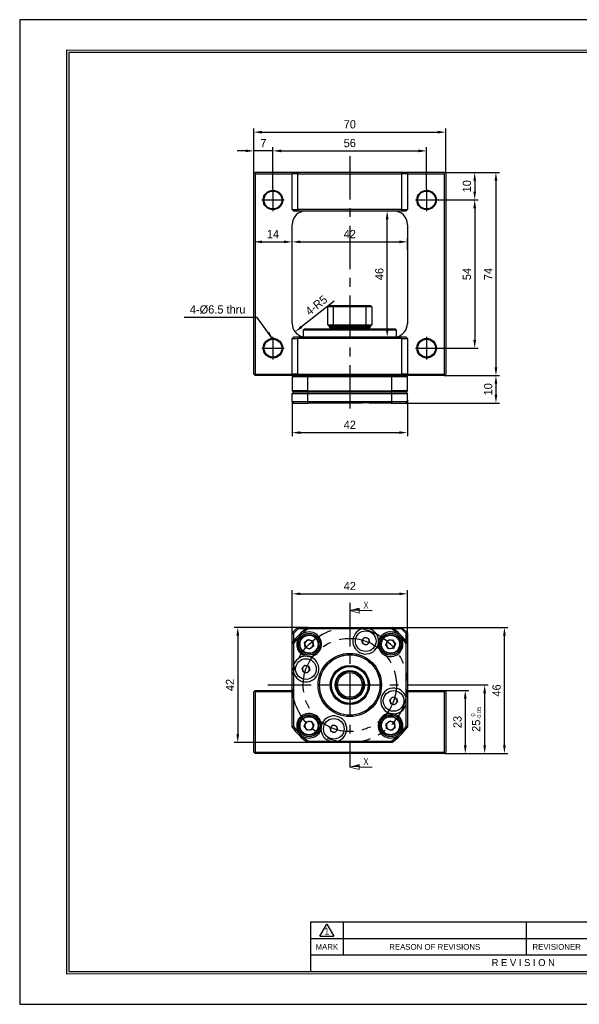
# Model space of a CAD drawing. Header units: millimetres. Extents: x 0 to 508, y 0 to 359.
# Tile 1 of 4: x 0 to 204, y 0 to 359. Entities that reach past the tile are written whole.
import ezdxf
from ezdxf.enums import TextEntityAlignment as Align

# ---------------------------------------------------------------- set-up
doc = ezdxf.new("R2010")
doc.units = ezdxf.units.MM
doc.linetypes.add('CENTER', pattern=[50.8, 31.75, -6.35, 6.35, -6.35])
doc.layers.get('0').update_dxf_attribs({"linetype": 'CONTINUOUS'})
doc.layers.get('DEFPOINTS').update_dxf_attribs({"linetype": 'CONTINUOUS'})
for name, color, linetype in [('center', 1, 'CENTER'), ('L1', 7, 'CONTINUOUS'), ('OUTLINE', 7, 'CONTINUOUS')]:
    doc.layers.add(name, color=color, linetype=linetype)
doc.dimstyles.get("Standard").update_dxf_attribs({"dimtxt": 3, "dimasz": 3, "dimexe": 1.3, "dimexo": 0, "dimgap": 1.3, "dimtad": 1, "dimdec": 3, "dimzin": 11, "dimdsep": 46, "dimtxsty": 'Standard', "dimcen": 0, "dimclrd": 5, "dimclre": 5, "dimclrt": 3, "dimadec": 0, "dimazin": 0, "dimtfac": 0.6, "dimtdec": 3, "dimtmove": 0, "dimatfit": 3, "dimfxl": 1.25, "dimtolj": 1, "dimtzin": 11, "dimarcsym": 0})

# ---------------------------------------------------------------- blocks, each defined once
blk = doc.blocks.new('표제란')
at = {"layer": 'L1', "color": 0}
for p, q in [((297, 210), (0, 210)), ((0, 210), (0, 0)), ((0, 0), (297, 0))]:
    blk.add_line(p, q, dxfattribs=at)
at = {"layer": 'L1'}
for p, q in [((160, 17.5), (62, 17.5)), ((62, 17.5), (62, 7)), ((64, 14.51), (65.5, 17.1)), ((65.5, 17.1), (67, 14.51)), ((69, 17.5), (69, 10.5)), ((108, 17.5), (108, 10.5)), ((147, 14), (62, 14)), ((64, 14.51), (67, 14.51)), ((147, 10.5), (62, 10.5))]:
    blk.add_line(p, q, dxfattribs=at)
at = {"layer": 'L1', "const_width": 0.25}
blk.add_lwpolyline([(290.5, 6.5), (290.5, 203.5), (10, 203.5), (10, 6.5)], close=True, dxfattribs=at)
at = {"layer": 'L1'}
blk.add_lwpolyline([(290, 7), (290, 203), (10.5, 203), (10.5, 7)], close=True, dxfattribs=at)
for s, height, p in [('1', 1.5, (65.5, 15.61)), ('MARK', 1.25, (65.5, 12.25)), ('REASON OF REVISIONS', 1.25, (88.5, 12.25)), ('REVISIONER', 1.25, (114.5, 12.25)), ('R E V I S I O N', 1.5, (107.38, 8.9))]:
    blk.add_text(s, height=height, dxfattribs=at).set_placement(p, align=Align.MIDDLE_CENTER)
for tag, p in [('필렛', (179.25, 10.9)), ('모따기', (179.25, 8.3))]:
    blk.add_attdef(tag, text='', height=1.15, dxfattribs=at).set_placement(p, align=Align.MIDDLE_LEFT)
at = {"layer": 'OUTLINE', "ltscale": 0.5}
for tag, p, height in [('TITLE', (237.17, 24.41), 2.5), ('도번', (251.18, 15.64), 2.5), ('SCALE', (253.78, 9.55), 1.2), ('DATE', (277.02, 9.51), 1.2)]:
    blk.add_attdef(tag, p, '', height=height, dxfattribs=at)
blk = doc.blocks.new('*D79')
at = {"layer": 'DEFPOINTS', "color": 0, "ltscale": 0.5}
for p in [(85.29, 311.06), (85.29, 302.66), (92.29, 297.24)]:
    blk.add_point(p, dxfattribs=at)
at = {"layer": 'OUTLINE', "color": 5, "lineweight": -2, "ltscale": 0.5}
for p, q in [((85.29, 302.66), (85.29, 312.36)), ((92.29, 297.24), (92.29, 312.36)), ((82.29, 311.06), (79.29, 311.06)), ((92.29, 311.06), (85.29, 311.06)), ((95.29, 311.06), (98.29, 311.06))]:
    blk.add_line(p, q, dxfattribs=at)
at = {"layer": 'OUTLINE', "color": 5, "ltscale": 0.5}
for points in [[(82.29, 311.56), (82.29, 310.56), (85.29, 311.06)], [(95.29, 311.56), (95.29, 310.56), (92.29, 311.06)]]:
    blk.add_solid(points, dxfattribs=at)
at = {"layer": 'OUTLINE', "color": 3, "ltscale": 0.5, "insert": (88.79, 313.9), "char_height": 3, "attachment_point": 5}
blk.add_mtext('\\A1;7', dxfattribs=at)
blk = doc.blocks.new('*D80')
at = {"layer": 'DEFPOINTS', "color": 0, "ltscale": 0.5}
for p in [(148.29, 311.06), (92.29, 297.24), (148.29, 297.24)]:
    blk.add_point(p, dxfattribs=at)
at = {"layer": 'OUTLINE', "color": 5, "lineweight": -2, "ltscale": 0.5}
for p, q in [((92.29, 297.24), (92.29, 312.36)), ((148.29, 297.24), (148.29, 312.36)), ((95.29, 311.06), (145.29, 311.06))]:
    blk.add_line(p, q, dxfattribs=at)
at = {"layer": 'OUTLINE', "color": 5, "ltscale": 0.5}
for points in [[(95.29, 311.56), (95.29, 310.56), (92.29, 311.06)], [(145.29, 311.56), (145.29, 310.56), (148.29, 311.06)]]:
    blk.add_solid(points, dxfattribs=at)
at = {"layer": 'OUTLINE', "color": 3, "ltscale": 0.5, "insert": (120.29, 313.9), "char_height": 3, "attachment_point": 5}
blk.add_mtext('\\A1;56', dxfattribs=at)
blk = doc.blocks.new('*D81')
at = {"layer": 'DEFPOINTS', "color": 0, "ltscale": 0.5}
for p in [(155.29, 317.88), (85.29, 302.66), (155.29, 302.66)]:
    blk.add_point(p, dxfattribs=at)
at = {"layer": 'OUTLINE', "color": 5, "lineweight": -2, "ltscale": 0.5}
for p, q in [((85.29, 302.66), (85.29, 319.18)), ((88.29, 317.88), (152.29, 317.88)), ((155.29, 302.66), (155.29, 319.18))]:
    blk.add_line(p, q, dxfattribs=at)
at = {"layer": 'OUTLINE', "color": 5, "ltscale": 0.5}
for points in [[(88.29, 318.38), (88.29, 317.38), (85.29, 317.88)], [(152.29, 318.38), (152.29, 317.38), (155.29, 317.88)]]:
    blk.add_solid(points, dxfattribs=at)
at = {"layer": 'OUTLINE', "color": 3, "ltscale": 0.5, "insert": (120.29, 320.72), "char_height": 3, "attachment_point": 5}
blk.add_mtext('\\A1;70', dxfattribs=at)
blk = doc.blocks.new('*D82')
at = {"layer": 'DEFPOINTS', "color": 0, "ltscale": 0.5}
for p in [(154.79, 303.16), (152.37, 293.16), (165.8, 293.16)]:
    blk.add_point(p, dxfattribs=at)
at = {"layer": 'OUTLINE', "color": 5, "lineweight": -2, "ltscale": 0.5}
for p, q in [((154.79, 303.16), (167.1, 303.16)), ((165.8, 300.16), (165.8, 296.16)), ((152.37, 293.16), (167.1, 293.16))]:
    blk.add_line(p, q, dxfattribs=at)
at = {"layer": 'OUTLINE', "color": 5, "ltscale": 0.5}
for points in [[(165.3, 300.16), (166.3, 300.16), (165.8, 303.16)], [(165.3, 296.16), (166.3, 296.16), (165.8, 293.16)]]:
    blk.add_solid(points, dxfattribs=at)
at = {"layer": 'OUTLINE', "color": 3, "ltscale": 0.5, "insert": (162.96, 298.16), "char_height": 3, "attachment_point": 5, "rotation": 90}
blk.add_mtext('\\A1;10', dxfattribs=at)
blk = doc.blocks.new('*D83')
at = {"layer": 'DEFPOINTS', "color": 0, "ltscale": 0.5}
for p in [(152.37, 293.16), (152.37, 239.16), (165.8, 239.16)]:
    blk.add_point(p, dxfattribs=at)
at = {"layer": 'OUTLINE', "color": 5, "lineweight": -2, "ltscale": 0.5}
for p, q in [((152.37, 293.16), (167.1, 293.16)), ((165.8, 290.16), (165.8, 242.16)), ((152.37, 239.16), (167.1, 239.16))]:
    blk.add_line(p, q, dxfattribs=at)
at = {"layer": 'OUTLINE', "color": 5, "ltscale": 0.5}
for points in [[(165.3, 290.16), (166.3, 290.16), (165.8, 293.16)], [(165.3, 242.16), (166.3, 242.16), (165.8, 239.16)]]:
    blk.add_solid(points, dxfattribs=at)
at = {"layer": 'OUTLINE', "color": 3, "ltscale": 0.5, "insert": (162.96, 266.16), "char_height": 3, "attachment_point": 5, "rotation": 90}
blk.add_mtext('\\A1;54', dxfattribs=at)
blk = doc.blocks.new('*D84')
at = {"layer": 'DEFPOINTS', "color": 0, "ltscale": 0.5}
for p in [(154.79, 303.16), (154.55, 229.16), (173.54, 229.16)]:
    blk.add_point(p, dxfattribs=at)
at = {"layer": 'OUTLINE', "color": 5, "lineweight": -2, "ltscale": 0.5}
for p, q in [((154.79, 303.16), (174.84, 303.16)), ((173.54, 300.16), (173.54, 232.16)), ((154.55, 229.16), (174.84, 229.16))]:
    blk.add_line(p, q, dxfattribs=at)
at = {"layer": 'OUTLINE', "color": 5, "ltscale": 0.5}
for points in [[(173.04, 300.16), (174.04, 300.16), (173.54, 303.16)], [(173.04, 232.16), (174.04, 232.16), (173.54, 229.16)]]:
    blk.add_solid(points, dxfattribs=at)
at = {"layer": 'OUTLINE', "color": 3, "ltscale": 0.5, "insert": (170.7, 266.16), "char_height": 3, "attachment_point": 5, "rotation": 90}
blk.add_mtext('\\A1;74', dxfattribs=at)
blk = doc.blocks.new('*D85')
at = {"layer": 'DEFPOINTS', "color": 0, "ltscale": 0.5}
for p in [(154.55, 229.16), (140.79, 219.16), (173.54, 219.16)]:
    blk.add_point(p, dxfattribs=at)
at = {"layer": 'OUTLINE', "color": 5, "lineweight": -2, "ltscale": 0.5}
for p, q in [((154.55, 229.16), (174.84, 229.16)), ((173.54, 226.16), (173.54, 222.16)), ((140.79, 219.16), (174.84, 219.16))]:
    blk.add_line(p, q, dxfattribs=at)
at = {"layer": 'OUTLINE', "color": 5, "ltscale": 0.5}
for points in [[(173.04, 226.16), (174.04, 226.16), (173.54, 229.16)], [(173.04, 222.16), (174.04, 222.16), (173.54, 219.16)]]:
    blk.add_solid(points, dxfattribs=at)
at = {"layer": 'OUTLINE', "color": 3, "ltscale": 0.5, "insert": (170.7, 224.16), "char_height": 3, "attachment_point": 5, "rotation": 90}
blk.add_mtext('\\A1;10', dxfattribs=at)
blk = doc.blocks.new('*D86')
at = {"layer": 'DEFPOINTS', "color": 0, "ltscale": 0.5}
for p in [(99.29, 277.9), (85.29, 275.29), (99.29, 275.15)]:
    blk.add_point(p, dxfattribs=at)
at = {"layer": 'OUTLINE', "color": 5, "lineweight": -2, "ltscale": 0.5}
for p, q in [((85.29, 275.29), (85.29, 279.2)), ((88.29, 277.9), (96.29, 277.9)), ((99.29, 275.15), (99.29, 279.2))]:
    blk.add_line(p, q, dxfattribs=at)
at = {"layer": 'OUTLINE', "color": 5, "ltscale": 0.5}
for points in [[(88.29, 278.4), (88.29, 277.4), (85.29, 277.9)], [(96.29, 278.4), (96.29, 277.4), (99.29, 277.9)]]:
    blk.add_solid(points, dxfattribs=at)
at = {"layer": 'OUTLINE', "color": 3, "ltscale": 0.5, "insert": (92.29, 280.74), "char_height": 3, "attachment_point": 5}
blk.add_mtext('\\A1;14', dxfattribs=at)
blk = doc.blocks.new('*D87')
at = {"layer": 'DEFPOINTS', "color": 0, "ltscale": 0.5}
for p in [(99.29, 277.17), (141.29, 277.9), (141.29, 275)]:
    blk.add_point(p, dxfattribs=at)
at = {"layer": 'OUTLINE', "color": 5, "lineweight": -2, "ltscale": 0.5}
for p, q in [((99.29, 277.17), (99.29, 279.2)), ((102.29, 277.9), (138.29, 277.9)), ((141.29, 275), (141.29, 279.2))]:
    blk.add_line(p, q, dxfattribs=at)
at = {"layer": 'OUTLINE', "color": 5, "ltscale": 0.5}
for points in [[(102.29, 278.4), (102.29, 277.4), (99.29, 277.9)], [(138.29, 278.4), (138.29, 277.4), (141.29, 277.9)]]:
    blk.add_solid(points, dxfattribs=at)
at = {"layer": 'OUTLINE', "color": 3, "ltscale": 0.5, "insert": (120.29, 280.74), "char_height": 3, "attachment_point": 5}
blk.add_mtext('\\A1;42', dxfattribs=at)
blk = doc.blocks.new('*D88')
at = {"layer": 'DEFPOINTS', "color": 0, "ltscale": 0.5}
for p in [(133.22, 289.16), (133.91, 289.16), (134.21, 243.16)]:
    blk.add_point(p, dxfattribs=at)
at = {"layer": 'OUTLINE', "color": 5, "lineweight": -2, "ltscale": 0.5}
for p, q in [((133.22, 289.16), (135.21, 289.16)), ((133.91, 246.16), (133.91, 286.16)), ((134.21, 243.16), (132.61, 243.16))]:
    blk.add_line(p, q, dxfattribs=at)
at = {"layer": 'OUTLINE', "color": 5, "ltscale": 0.5}
for points in [[(133.41, 286.16), (134.41, 286.16), (133.91, 289.16)], [(133.41, 246.16), (134.41, 246.16), (133.91, 243.16)]]:
    blk.add_solid(points, dxfattribs=at)
at = {"layer": 'OUTLINE', "color": 3, "ltscale": 0.5, "insert": (131.07, 266.16), "char_height": 3, "attachment_point": 5, "rotation": 90}
blk.add_mtext('\\A1;46', dxfattribs=at)
blk = doc.blocks.new('*D89')
at = {"layer": 'DEFPOINTS', "color": 0, "ltscale": 0.5}
for p in [(104.29, 248.16), (100.36, 245.07)]:
    blk.add_point(p, dxfattribs=at)
at = {"layer": 'OUTLINE', "color": 5, "lineweight": -2, "ltscale": 0.5}
blk.add_line((114.64, 256.3), (102.71, 246.92), dxfattribs=at)
at = {"layer": 'OUTLINE', "color": 5, "ltscale": 0.5}
blk.add_solid([(102.41, 247.31), (103.02, 246.53), (100.36, 245.07)], dxfattribs=at)
at = {"layer": 'OUTLINE', "color": 3, "ltscale": 0.5, "insert": (108.1, 254.77), "char_height": 3, "attachment_point": 5, "rotation": 38.1927}
blk.add_mtext('\\A1;4-R5', dxfattribs=at)
blk = doc.blocks.new('*D90')
at = {"layer": 'DEFPOINTS', "color": 0, "ltscale": 0.5}
for p in [(99.29, 219.66), (141.29, 220.35), (141.29, 208.37)]:
    blk.add_point(p, dxfattribs=at)
at = {"layer": 'OUTLINE', "color": 5, "lineweight": -2, "ltscale": 0.5}
for p, q in [((99.29, 219.66), (99.29, 207.07)), ((141.29, 220.35), (141.29, 207.07)), ((102.29, 208.37), (138.29, 208.37))]:
    blk.add_line(p, q, dxfattribs=at)
at = {"layer": 'OUTLINE', "color": 5, "ltscale": 0.5}
for points in [[(102.29, 208.87), (102.29, 207.87), (99.29, 208.37)], [(138.29, 208.87), (138.29, 207.87), (141.29, 208.37)]]:
    blk.add_solid(points, dxfattribs=at)
at = {"layer": 'OUTLINE', "color": 3, "ltscale": 0.5, "insert": (120.29, 211.21), "char_height": 3, "attachment_point": 5}
blk.add_mtext('\\A1;42', dxfattribs=at)
blk = doc.blocks.new('*D91')
at = {"layer": 'DEFPOINTS', "color": 0, "ltscale": 0.5}
for p in [(141.29, 149.61), (99.29, 131.72), (141.29, 131.72)]:
    blk.add_point(p, dxfattribs=at)
at = {"layer": 'OUTLINE', "color": 5, "lineweight": -2, "ltscale": 0.5}
for p, q in [((99.29, 131.72), (99.29, 150.91)), ((141.29, 131.72), (141.29, 150.91)), ((102.29, 149.61), (138.29, 149.61))]:
    blk.add_line(p, q, dxfattribs=at)
at = {"layer": 'OUTLINE', "color": 5, "ltscale": 0.5}
for points in [[(102.29, 150.11), (102.29, 149.11), (99.29, 149.61)], [(138.29, 150.11), (138.29, 149.11), (141.29, 149.61)]]:
    blk.add_solid(points, dxfattribs=at)
at = {"layer": 'OUTLINE', "color": 3, "ltscale": 0.5, "insert": (120.29, 152.45), "char_height": 3, "attachment_point": 5}
blk.add_mtext('\\A1;42', dxfattribs=at)
blk = doc.blocks.new('*D92')
at = {"layer": 'DEFPOINTS', "color": 0, "ltscale": 0.5}
for p in [(104.96, 137.39), (79.46, 95.39), (104.96, 95.39)]:
    blk.add_point(p, dxfattribs=at)
at = {"layer": 'OUTLINE', "color": 5, "lineweight": -2, "ltscale": 0.5}
for p, q in [((104.96, 137.39), (78.16, 137.39)), ((79.46, 134.39), (79.46, 98.39)), ((104.96, 95.39), (78.16, 95.39))]:
    blk.add_line(p, q, dxfattribs=at)
at = {"layer": 'OUTLINE', "color": 5, "ltscale": 0.5}
for points in [[(78.96, 134.39), (79.96, 134.39), (79.46, 137.39)], [(78.96, 98.39), (79.96, 98.39), (79.46, 95.39)]]:
    blk.add_solid(points, dxfattribs=at)
at = {"layer": 'OUTLINE', "color": 3, "ltscale": 0.5, "insert": (76.62, 116.39), "char_height": 3, "attachment_point": 5, "rotation": 90}
blk.add_mtext('\\A1;42', dxfattribs=at)
blk = doc.blocks.new('*D93')
at = {"layer": 'DEFPOINTS', "color": 0, "ltscale": 0.5}
for p in [(154.79, 114.39), (154.79, 91.39), (162.37, 91.39)]:
    blk.add_point(p, dxfattribs=at)
at = {"layer": 'OUTLINE', "color": 5, "lineweight": -2, "ltscale": 0.5}
for p, q in [((154.79, 114.39), (163.67, 114.39)), ((162.37, 111.39), (162.37, 94.39)), ((154.79, 91.39), (163.67, 91.39))]:
    blk.add_line(p, q, dxfattribs=at)
at = {"layer": 'OUTLINE', "color": 5, "ltscale": 0.5}
for points in [[(161.87, 111.39), (162.87, 111.39), (162.37, 114.39)], [(161.87, 94.39), (162.87, 94.39), (162.37, 91.39)]]:
    blk.add_solid(points, dxfattribs=at)
at = {"layer": 'OUTLINE', "color": 3, "ltscale": 0.5, "insert": (159.53, 102.89), "char_height": 3, "attachment_point": 5, "rotation": 90}
blk.add_mtext('\\A1;23', dxfattribs=at)
blk = doc.blocks.new('*D94')
at = {"layer": 'DEFPOINTS', "color": 0, "ltscale": 0.5}
for p in [(150.19, 116.39), (169.44, 116.39), (154.79, 91.39)]:
    blk.add_point(p, dxfattribs=at)
at = {"layer": 'OUTLINE', "color": 5, "lineweight": -2, "ltscale": 0.5}
for p, q in [((150.19, 116.39), (170.74, 116.39)), ((169.44, 94.39), (169.44, 113.39)), ((154.79, 91.39), (170.74, 91.39))]:
    blk.add_line(p, q, dxfattribs=at)
at = {"layer": 'OUTLINE', "color": 5, "ltscale": 0.5}
for points in [[(168.94, 113.39), (169.94, 113.39), (169.44, 116.39)], [(168.94, 94.39), (169.94, 94.39), (169.44, 91.39)]]:
    blk.add_solid(points, dxfattribs=at)
at = {"layer": 'OUTLINE', "color": 3, "ltscale": 0.5, "insert": (166.31, 103.89), "char_height": 3, "attachment_point": 5, "rotation": 90}
blk.add_mtext('\\A1;25{\\C3;\\H1.5;\\S  0^ -0.05;}', dxfattribs=at)
blk = doc.blocks.new('*D95')
at = {"layer": 'DEFPOINTS', "color": 0, "ltscale": 0.5}
for p in [(139.29, 137.39), (176.63, 137.39), (154.79, 91.39)]:
    blk.add_point(p, dxfattribs=at)
at = {"layer": 'OUTLINE', "color": 5, "lineweight": -2, "ltscale": 0.5}
for p, q in [((139.29, 137.39), (177.93, 137.39)), ((176.63, 94.39), (176.63, 134.39)), ((154.79, 91.39), (177.93, 91.39))]:
    blk.add_line(p, q, dxfattribs=at)
at = {"layer": 'OUTLINE', "color": 5, "ltscale": 0.5}
for points in [[(176.13, 134.39), (177.13, 134.39), (176.63, 137.39)], [(176.13, 94.39), (177.13, 94.39), (176.63, 91.39)]]:
    blk.add_solid(points, dxfattribs=at)
at = {"layer": 'OUTLINE', "color": 3, "ltscale": 0.5, "insert": (173.79, 114.39), "char_height": 3, "attachment_point": 5, "rotation": 90}
blk.add_mtext('\\A1;46', dxfattribs=at)

msp = doc.modelspace()

# ---------------------------------------------------------------- linework, layer by layer
at = {"layer": 'center', "ltscale": 0.5}
for p, q in [((120.2866, 309.1869), (120.2866, 214.5418)), ((92.2866, 297.2394), (92.2866, 289.0744)), ((148.2866, 297.2394), (148.2866, 289.0744)), ((88.2041, 293.1569), (96.3691, 293.1569)), ((144.2041, 293.1569), (152.3691, 293.1569)), ((92.2866, 243.2394), (92.2866, 235.0744)), ((148.2866, 243.2394), (148.2866, 235.0744)), ((88.2041, 239.1569), (96.3691, 239.1569)), ((144.2041, 239.1569), (152.3691, 239.1569)), ((120.2866, 146.2872), (120.2866, 86.4872)), ((90.3866, 116.3872), (150.1866, 116.3872))]:
    msp.add_line(p, q, dxfattribs=at)
for radius in [21, 17]:
    msp.add_circle((120.2866, 116.3872), radius, dxfattribs=at)
at = {"layer": 'OUTLINE'}
for p, q in [((85.2866, 302.6569), (85.5366, 302.9069)), ((85.2866, 229.6569), (85.2866, 302.6569)), ((85.5366, 302.9069), (85.7866, 303.1569)), ((85.5366, 302.9069), (85.7866, 302.6569)), ((99.7866, 303.1569), (85.7866, 303.1569)), ((85.7866, 302.6569), (85.7866, 229.6569)), ((85.7866, 302.6569), (99.2866, 302.6569)), ((99.2866, 302.6569), (99.7866, 303.1569)), ((99.2866, 289.6569), (99.2866, 302.6569)), ((101.2866, 302.6569), (99.2866, 302.6569)), ((101.4938, 303.1569), (99.7866, 303.1569)), ((101.4938, 303.1569), (101.2866, 302.6569)), ((101.2866, 302.6569), (101.2866, 289.6569)), ((101.2866, 302.6569), (139.2866, 302.6569)), ((139.0795, 303.1569), (101.4938, 303.1569)), ((139.2866, 302.6569), (139.0795, 303.1569)), ((140.7866, 303.1569), (139.0795, 303.1569)), ((139.2866, 289.6569), (139.2866, 302.6569)), ((141.2866, 302.6569), (139.2866, 302.6569)), ((140.7866, 303.1569), (141.2866, 302.6569)), ((154.7866, 303.1569), (140.7866, 303.1569)), ((141.2866, 302.6569), (141.2866, 289.6569)), ((141.2866, 302.6569), (154.7866, 302.6569)), ((154.7866, 303.1569), (155.0366, 302.9069)), ((154.7866, 302.6569), (155.0366, 302.9069)), ((154.7866, 229.6569), (154.7866, 302.6569)), ((155.0366, 302.9069), (155.2866, 302.6569)), ((155.2866, 302.6569), (155.2866, 229.6569)), ((99.2866, 289.6569), (101.2866, 289.6569)), ((99.7866, 289.1569), (99.2866, 289.6569)), ((99.7866, 289.1569), (101.4938, 289.1569)), ((139.2866, 289.6569), (101.2866, 289.6569)), ((101.2866, 289.6569), (101.4938, 289.1569)), ((101.4938, 289.1569), (139.0795, 289.1569)), ((139.0795, 289.1569), (139.2866, 289.6569)), ((139.0795, 289.1569), (140.7866, 289.1569)), ((139.2866, 289.6569), (141.2866, 289.6569)), ((141.2866, 289.6569), (140.7866, 289.1569)), ((99.2866, 248.1569), (99.2866, 284.1569)), ((141.2866, 284.1569), (141.2866, 248.1569)), ((112.7866, 254.6569), (112.2866, 254.1569)), ((112.2866, 247.6569), (112.2866, 254.1569)), ((114.2866, 254.1569), (112.2866, 254.1569)), ((112.7866, 254.6569), (114.4557, 254.6569)), ((114.2866, 254.1569), (114.4557, 254.6569)), ((114.2866, 254.1569), (114.2866, 247.6569)), ((128.2866, 254.1569), (114.2866, 254.1569)), ((114.4557, 254.6569), (126.1176, 254.6569)), ((126.1176, 254.6569), (126.2866, 254.1569)), ((126.1176, 254.6569), (127.7866, 254.6569)), ((126.2866, 247.6569), (126.2866, 254.1569)), ((128.2866, 254.1569), (127.7866, 254.6569)), ((128.2866, 254.1569), (128.2866, 253.5711)), ((128.2866, 253.5711), (128.2866, 250.7426)), ((112.2866, 247.6569), (114.2866, 247.6569)), ((112.7866, 247.1569), (112.2866, 247.6569)), ((114.2866, 247.6569), (126.2866, 247.6569)), ((114.2866, 247.6569), (114.4557, 247.1569)), ((126.1176, 247.1569), (126.2866, 247.6569)), ((126.2866, 247.6569), (128.2866, 247.6569)), ((127.7866, 247.1569), (128.2866, 247.6569)), ((128.2866, 250.7426), (128.2866, 247.6569)), ((103.7866, 246.1569), (103.2866, 245.6569)), ((103.2866, 245.6569), (103.2866, 243.1569)), ((137.2866, 245.6569), (103.2866, 245.6569)), ((103.7866, 246.1569), (136.7866, 246.1569)), ((112.7866, 247.1569), (112.7866, 246.9569)), ((112.7866, 247.1569), (114.4557, 247.1569)), ((112.7866, 246.9569), (113.0866, 246.6569)), ((112.7866, 246.9569), (114.9833, 246.9569)), ((115.1955, 246.6569), (113.0866, 246.6569)), ((113.5866, 246.6569), (113.2866, 246.3569)), ((113.2866, 246.3569), (113.2866, 246.1569)), ((114.0994, 246.3569), (113.2866, 246.3569)), ((127.2866, 246.3569), (114.0994, 246.3569)), ((114.4557, 247.1569), (120.2866, 247.1569)), ((114.9833, 246.9569), (127.7866, 246.9569)), ((127.4866, 246.6569), (115.1955, 246.6569)), ((120.2866, 247.1569), (126.1176, 247.1569)), ((126.1176, 247.1569), (127.7866, 247.1569)), ((127.2866, 246.3569), (126.9866, 246.6569)), ((127.2866, 246.1569), (127.2866, 246.3569)), ((127.4866, 246.6569), (127.7866, 246.9569)), ((127.7866, 246.9569), (127.7866, 247.1569)), ((137.2866, 245.6569), (136.7866, 246.1569)), ((137.2866, 243.1569), (137.2866, 245.6569)), ((99.2866, 242.6569), (99.7866, 243.1569)), ((99.2866, 242.6569), (101.2866, 242.6569)), ((99.2866, 229.6569), (99.2866, 242.6569)), ((101.4938, 243.1569), (99.7866, 243.1569)), ((101.4938, 243.1569), (101.2866, 242.6569)), ((139.2866, 242.6569), (101.2866, 242.6569)), ((101.2866, 242.6569), (101.2866, 229.6569)), ((139.0795, 243.1569), (101.4938, 243.1569)), ((103.1047, 243.1558), (103.1047, 243.2973)), ((103.1082, 243.2993), (103.2489, 243.1569)), ((103.2866, 243.2604), (103.1098, 243.2973)), ((137.4686, 243.2988), (137.4686, 243.1558)), ((139.2866, 242.6569), (139.0795, 243.1569)), ((140.7866, 243.1569), (139.0795, 243.1569)), ((139.2866, 229.6569), (139.2866, 242.6569)), ((139.2866, 242.6569), (141.2866, 242.6569)), ((140.7866, 243.1569), (141.2866, 242.6569)), ((141.2866, 242.6569), (141.2866, 229.6569)), ((85.5366, 229.4069), (85.2866, 229.6569)), ((85.7866, 229.6569), (85.5366, 229.4069)), ((85.5366, 229.4069), (85.7866, 229.1569)), ((85.7866, 229.6569), (99.2866, 229.6569)), ((99.7866, 229.1569), (85.7866, 229.1569)), ((101.2866, 229.6569), (99.2866, 229.6569)), ((99.2866, 229.6569), (99.7866, 229.1569)), ((99.7866, 229.1569), (99.2866, 228.6569)), ((99.2866, 228.6569), (99.2866, 223.6569)), ((104.9569, 228.6569), (99.2866, 228.6569)), ((101.4938, 229.1569), (99.7866, 229.1569)), ((101.2866, 229.6569), (139.2866, 229.6569)), ((101.4938, 229.1569), (101.2866, 229.6569)), ((139.0795, 229.1569), (101.4938, 229.1569)), ((104.9569, 228.6569), (105.1209, 229.1569)), ((135.6164, 228.6569), (104.9569, 228.6569)), ((104.9569, 223.6569), (104.9569, 228.6569)), ((135.4524, 229.1569), (105.1209, 229.1569)), ((135.6164, 228.6569), (135.4524, 229.1569)), ((135.6164, 223.6569), (135.6164, 228.6569)), ((141.2866, 228.6569), (135.6164, 228.6569)), ((139.2866, 229.6569), (139.0795, 229.1569)), ((140.7866, 229.1569), (139.0795, 229.1569)), ((141.2866, 229.6569), (139.2866, 229.6569)), ((140.7866, 229.1569), (141.2866, 229.6569)), ((154.7866, 229.1569), (140.7866, 229.1569)), ((141.2866, 228.6569), (140.7866, 229.1569)), ((141.2866, 229.6569), (154.7866, 229.6569)), ((141.2866, 223.6569), (141.2866, 228.6569)), ((154.7866, 229.6569), (155.0366, 229.4069)), ((155.0366, 229.4069), (154.7866, 229.1569)), ((155.0366, 229.4069), (155.2866, 229.6569)), ((104.9569, 223.6569), (99.2866, 223.6569)), ((99.2866, 223.6569), (99.7866, 223.1569)), ((99.2866, 222.6569), (99.7866, 223.1569)), ((99.2866, 222.6569), (104.9569, 222.6569)), ((99.2866, 219.6569), (99.2866, 222.6569)), ((105.1209, 223.1569), (99.7866, 223.1569)), ((104.9569, 223.6569), (135.6164, 223.6569)), ((105.1209, 223.1569), (104.9569, 223.6569)), ((104.9569, 222.6569), (105.1209, 223.1569)), ((104.9569, 222.6569), (135.6164, 222.6569)), ((104.9569, 219.6569), (104.9569, 222.6569)), ((135.4524, 223.1569), (105.1209, 223.1569)), ((135.6164, 223.6569), (135.4524, 223.1569)), ((140.7866, 223.1569), (135.4524, 223.1569)), ((135.6164, 222.6569), (135.4524, 223.1569)), ((141.2866, 223.6569), (135.6164, 223.6569)), ((135.6164, 219.6569), (135.6164, 222.6569)), ((135.6164, 222.6569), (141.2866, 222.6569)), ((140.7866, 223.1569), (141.2866, 223.6569)), ((141.2866, 222.6569), (140.7866, 223.1569)), ((141.2866, 219.6569), (141.2866, 222.6569)), ((99.2866, 219.6569), (104.9569, 219.6569)), ((99.2866, 219.6569), (99.7866, 219.1569)), ((99.7866, 219.1569), (102.2554, 219.1569)), ((102.148, 219.1569), (102.164, 219.1569)), ((102.2554, 219.1569), (105.1209, 219.1569)), ((104.9569, 219.6569), (135.6164, 219.6569)), ((105.1209, 219.1569), (104.9569, 219.6569)), ((124.8312, 219.1569), (105.1209, 219.1569)), ((135.4524, 219.1569), (127.3708, 219.1569)), ((135.6164, 219.6569), (135.4524, 219.1569)), ((135.4524, 219.1569), (138.3179, 219.1569)), ((135.6164, 219.6569), (141.2866, 219.6569)), ((138.3179, 219.1569), (140.7866, 219.1569)), ((140.7866, 219.1569), (141.2866, 219.6569)), ((101.2866, 137.3872), (99.2866, 135.3872)), ((101.4938, 136.8872), (99.7866, 135.1801)), ((101.4938, 136.8872), (101.2866, 137.3872)), ((101.2866, 137.3872), (104.9569, 137.3872)), ((104.2945, 136.8872), (101.4938, 136.8872)), ((105.1209, 136.8872), (104.9569, 137.3872)), ((104.9569, 137.3872), (135.6164, 137.3872)), ((124.8312, 136.8872), (105.1209, 136.8872)), ((135.4524, 136.8872), (127.3708, 136.8872)), ((135.6164, 137.3872), (135.4524, 136.8872)), ((135.6164, 137.3872), (139.2866, 137.3872)), ((139.0795, 136.8872), (136.2788, 136.8872)), ((139.2866, 137.3872), (139.0795, 136.8872)), ((140.7866, 135.1801), (139.0795, 136.8872)), ((141.2866, 135.3872), (139.2866, 137.3872)), ((99.2866, 135.3872), (99.7866, 135.1801)), ((99.2866, 131.717), (99.2866, 135.3872)), ((99.7866, 135.1801), (99.7866, 132.3794)), ((103.8214, 131.9661), (105.2613, 133.0008)), ((105.2613, 133.0008), (106.8772, 132.2712)), ((124.7068, 132.7356), (125.7274, 133.7562)), ((125.7274, 133.7562), (127.1216, 133.3826)), ((127.1216, 133.3826), (127.4952, 131.9884)), ((134.1012, 132.6763), (135.8655, 132.8525)), ((135.8655, 132.8525), (136.9002, 131.4126)), ((140.7866, 135.1801), (141.2866, 135.3872)), ((140.7866, 132.3794), (140.7866, 135.1801)), ((141.2866, 135.3872), (141.2866, 131.717)), ((99.2866, 131.717), (99.7866, 131.553)), ((99.2866, 101.0575), (99.2866, 131.717)), ((99.7866, 131.553), (99.7866, 123.4714)), ((103.9976, 130.2018), (103.8214, 131.9661)), ((105.6135, 129.4722), (103.9976, 130.2018)), ((107.0534, 130.5069), (105.6135, 129.4722)), ((106.8772, 132.2712), (107.0534, 130.5069)), ((125.0804, 131.3414), (124.7068, 132.7356)), ((126.4746, 130.9678), (125.0804, 131.3414)), ((127.4952, 131.9884), (126.4746, 130.9678)), ((133.3716, 131.0603), (134.1012, 132.6763)), ((134.4063, 129.6205), (133.3716, 131.0603)), ((136.1706, 129.7966), (134.4063, 129.6205)), ((136.9002, 131.4126), (136.1706, 129.7966)), ((140.7866, 131.553), (141.2866, 131.717)), ((140.7866, 111.8427), (140.7866, 131.553)), ((141.2866, 131.717), (141.2866, 101.0575)), ((102.9177, 122.5752), (103.9383, 123.5958)), ((103.2913, 121.181), (102.9177, 122.5752)), ((103.9383, 123.5958), (105.3325, 123.2222)), ((105.3325, 123.2222), (105.7061, 121.828)), ((99.7866, 120.9318), (99.7866, 101.2215)), ((104.6854, 120.8074), (103.2913, 121.181)), ((105.7061, 121.828), (104.6854, 120.8074)), ((85.5366, 114.1372), (85.2866, 113.8872)), ((85.2866, 91.8872), (85.2866, 113.8872)), ((85.7866, 114.3872), (85.5366, 114.1372)), ((85.5366, 114.1372), (85.7866, 113.8872)), ((85.7866, 114.3872), (99.2866, 114.3872)), ((85.7866, 113.8872), (85.7866, 91.8872)), ((99.2866, 113.8872), (85.7866, 113.8872)), ((134.8672, 110.9465), (135.8878, 111.9671)), ((135.8878, 111.9671), (137.282, 111.5935)), ((137.282, 111.5935), (137.6556, 110.1993)), ((141.2866, 114.3872), (154.7866, 114.3872)), ((154.7866, 113.8872), (141.2866, 113.8872)), ((154.7866, 114.3872), (155.0366, 114.1372)), ((155.0366, 114.1372), (154.7866, 113.8872)), ((154.7866, 91.8872), (154.7866, 113.8872)), ((155.0366, 114.1372), (155.2866, 113.8872)), ((155.2866, 113.8872), (155.2866, 91.8872)), ((135.2408, 109.5523), (134.8672, 110.9465)), ((136.635, 109.1787), (135.2408, 109.5523)), ((137.6556, 110.1993), (136.635, 109.1787)), ((140.7866, 101.2215), (140.7866, 109.3031)), ((99.7866, 101.2215), (99.2866, 101.0575)), ((103.6731, 101.3619), (104.4027, 102.9778)), ((104.7078, 99.922), (103.6731, 101.3619)), ((104.4027, 102.9778), (106.167, 103.154)), ((106.167, 103.154), (107.2017, 101.7141)), ((107.2017, 101.7141), (106.4721, 100.0982)), ((113.0781, 100.786), (114.0987, 101.8067)), ((113.4517, 99.3918), (113.0781, 100.786)), ((114.0987, 101.8067), (115.4929, 101.4331)), ((115.4929, 101.4331), (115.8665, 100.0389)), ((133.5199, 102.2676), (134.9598, 103.3023)), ((133.6961, 100.5033), (133.5199, 102.2676)), ((135.312, 99.7737), (133.6961, 100.5033)), ((134.9598, 103.3023), (136.5757, 102.5727)), ((136.7519, 100.8084), (135.312, 99.7737)), ((136.5757, 102.5727), (136.7519, 100.8084)), ((141.2866, 101.0575), (140.7866, 101.2215)), ((106.4721, 100.0982), (104.7078, 99.922)), ((114.8459, 99.0183), (113.4517, 99.3918)), ((115.8665, 100.0389), (114.8459, 99.0183)), ((104.9569, 95.3872), (105.1209, 95.8872)), ((135.6164, 95.3872), (104.9569, 95.3872)), ((105.1209, 95.8872), (113.2025, 95.8872)), ((115.7421, 95.8872), (135.4524, 95.8872)), ((135.4524, 95.8872), (135.6164, 95.3872)), ((85.5366, 91.6372), (85.2866, 91.8872)), ((85.7866, 91.8872), (85.5366, 91.6372)), ((85.5366, 91.6372), (85.7866, 91.3872)), ((85.7866, 91.8872), (154.7866, 91.8872)), ((154.7866, 91.3872), (85.7866, 91.3872)), ((155.0366, 91.6372), (154.7866, 91.8872)), ((155.0366, 91.6372), (154.7866, 91.3872)), ((155.2866, 91.8872), (155.0366, 91.6372))]:
    msp.add_line(p, q, dxfattribs=at)
at = {"layer": 'OUTLINE', "lineweight": 9}
for p, q in [((120.2866, 143.4935), (123.7186, 144.4131)), ((123.7186, 144.4131), (123.7186, 142.5739)), ((120.2866, 143.4935), (123.7186, 142.5739)), ((123.7186, 143.4935), (128.472, 143.4935)), ((120.2866, 86.4872), (123.7186, 87.4068)), ((120.2866, 86.4872), (123.7186, 85.5676)), ((123.7186, 87.4068), (123.7186, 85.5676)), ((123.7186, 86.4872), (128.472, 86.4872))]:
    msp.add_line(p, q, dxfattribs=at)
at = {"layer": 'OUTLINE'}
for centre, radius in [((92.2866, 293.1569), 3.55), ((92.2866, 293.1569), 3.25), ((148.2866, 293.1569), 3.55), ((148.2866, 293.1569), 3.25), ((92.2866, 239.1569), 3.55), ((92.2866, 239.1569), 3.25), ((148.2866, 239.1569), 3.55), ((148.2866, 239.1569), 3.25), ((105.4374, 131.2365), 4), ((105.4374, 131.2365), 3.5), ((126.101, 132.362), 3.765), ((135.1359, 131.2365), 4), ((135.1359, 131.2365), 3.5), ((104.3119, 122.2016), 3.765), ((120.2866, 116.3872), 11.535), ((120.2866, 116.3872), 11.035), ((120.2866, 116.3872), 11), ((120.2866, 116.3872), 7.15), ((120.2866, 116.3872), 7), ((120.2866, 116.3872), 6.7), ((120.2866, 116.3872), 5.3), ((120.2866, 116.3872), 5), ((120.2866, 116.3872), 4.5), ((136.2614, 110.5729), 3.765), ((105.4374, 101.538), 4), ((105.4374, 101.538), 3.5), ((114.4723, 100.4125), 3.765), ((135.1359, 101.538), 4), ((135.1359, 101.538), 3.5)]:
    msp.add_circle(centre, radius, dxfattribs=at)
for centre, radius, start, end in [((104.2866, 284.1569), 5, 90, 180), ((136.2866, 284.1569), 5, 0, 90), ((104.2866, 248.1569), 5, 180, 256.385392), ((136.2866, 248.1569), 5, 283.638108, 0), ((120.2866, 116.3872), 26, 126.128927, 143.871073), ((120.2866, 116.3872), 25.5, 126.493767, 135), ((126.101, 132.362), 4.7, 105.67411, 344.825222), ((126.101, 132.362), 4.7, 0.972582, 74.32589), ((120.2866, 116.3872), 25.5, 45, 53.506233), ((120.2866, 116.3872), 26, 36.128927, 53.871073), ((120.2866, 116.3872), 25.5, 135, 143.506233), ((105.4374, 131.2365), 4.5, 135, 254.463834), ((105.4374, 131.2365), 4.5, 271.33397, 135), ((126.101, 132.362), 1.25, 135, 195), ((126.101, 132.362), 1.25, 75, 135), ((126.101, 132.362), 1.25, 15, 75), ((135.1359, 131.2365), 4.5, 181.33397, 45), ((135.1359, 131.2365), 4.5, 45, 164.463834), ((120.2866, 116.3872), 25.5, 36.493767, 45), ((105.4374, 131.2365), 1.5355, 125.701244, 185.701244), ((105.4374, 131.2365), 1.5355, 185.701244, 245.701244), ((105.4374, 131.2365), 1.5355, 65.701244, 125.701244), ((105.4374, 131.2365), 1.5355, 245.701244, 305.701244), ((105.4374, 131.2365), 1.5355, 5.701244, 65.701244), ((105.4374, 131.2365), 1.5355, 305.701244, 5.701244), ((126.101, 132.362), 1.25, 195, 255), ((126.101, 132.362), 1.25, 255, 315), ((126.101, 132.362), 1.25, 315, 15), ((135.1359, 131.2365), 1.5355, 155.701244, 215.701244), ((135.1359, 131.2365), 1.5355, 95.701244, 155.701244), ((135.1359, 131.2365), 1.5355, 215.701244, 275.701244), ((135.1359, 131.2365), 1.5355, 35.701244, 95.701244), ((135.1359, 131.2365), 1.5355, 275.701244, 335.701244), ((135.1359, 131.2365), 1.5355, 335.701244, 35.701244), ((104.3119, 122.2016), 4.7, 90.972582, 164.32589), ((104.3119, 122.2016), 4.7, 195.67411, 74.825222), ((104.3119, 122.2016), 1.25, 135, 195), ((104.3119, 122.2016), 1.25, 75, 135), ((104.3119, 122.2016), 1.25, 15, 75), ((104.3119, 122.2016), 1.25, 315, 15), ((104.3119, 122.2016), 1.25, 195, 255), ((104.3119, 122.2016), 1.25, 255, 315), ((136.2614, 110.5729), 4.7, 15.67411, 254.825222), ((136.2614, 110.5729), 1.25, 135, 195), ((136.2614, 110.5729), 1.25, 75, 135), ((136.2614, 110.5729), 1.25, 15, 75), ((136.2614, 110.5729), 1.25, 195, 255), ((136.2614, 110.5729), 1.25, 255, 315), ((136.2614, 110.5729), 4.7, 270.972582, 344.32589), ((136.2614, 110.5729), 1.25, 315, 15), ((105.4374, 101.538), 4.5, 1.33397, 225), ((114.4723, 100.4125), 4.7, 285.67411, 164.825222), ((135.1359, 101.538), 4.5, 91.33397, 315), ((135.1359, 101.538), 4.5, 315, 74.463834), ((120.2866, 116.3872), 26, 216.128927, 233.871073), ((120.2866, 116.3872), 25.5, 216.493767, 225), ((105.4374, 101.538), 1.5355, 155.701244, 215.701244), ((105.4374, 101.538), 1.5355, 95.701244, 155.701244), ((105.4374, 101.538), 1.5355, 215.701244, 275.701244), ((105.4374, 101.538), 1.5355, 35.701244, 95.701244), ((105.4374, 101.538), 1.5355, 275.701244, 335.701244), ((105.4374, 101.538), 1.5355, 335.701244, 35.701244), ((114.4723, 100.4125), 1.25, 135, 195), ((114.4723, 100.4125), 1.25, 75, 135), ((114.4723, 100.4125), 1.25, 15, 75), ((114.4723, 100.4125), 1.25, 315, 15), ((135.1359, 101.538), 1.5355, 125.701244, 185.701244), ((135.1359, 101.538), 1.5355, 185.701244, 245.701244), ((135.1359, 101.538), 1.5355, 65.701244, 125.701244), ((120.2866, 116.3872), 26, 306.128927, 323.871073), ((135.1359, 101.538), 1.5355, 5.701244, 65.701244), ((135.1359, 101.538), 1.5355, 305.701244, 5.701244), ((120.2866, 116.3872), 25.5, 315, 323.506233), ((105.4374, 101.538), 4.5, 225, 344.463834), ((120.2866, 116.3872), 25.5, 225, 233.506233), ((114.4723, 100.4125), 4.7, 180.972582, 254.32589), ((114.4723, 100.4125), 1.25, 195, 255), ((114.4723, 100.4125), 1.25, 255, 315), ((135.1359, 101.538), 1.5355, 245.701244, 305.701244), ((120.2866, 116.3872), 25.5, 306.493767, 315)]:
    msp.add_arc(centre, radius, start, end, dxfattribs=at)
for points, knots in [([(137.4629, 243.2972), (137.4282, 243.2875), (137.3875, 243.2761), (137.2995, 243.2615), (137.2866, 243.2594)], [0, 0, 0, 0, 0.85412012, 1, 1, 1, 1]), ([(137.324, 243.1569), (137.3391, 243.172), (137.3864, 243.2195), (137.4335, 243.2676), (137.4656, 243.3003)], [0, 0, 0, 0, 0.31824098, 1, 1, 1, 1]), ([(127.3708, 219.1569), (127.0065, 219.1945), (126.2674, 219.2709), (125.4108, 219.2302), (124.935, 219.17), (124.8312, 219.1569)], [0, 0, 0, 0, 0.43174995, 0.8761097, 1, 1, 1, 1]), ([(138.4093, 219.1569), (138.4218, 219.1569), (138.441, 219.1569), (138.4293, 219.1569), (138.4253, 219.1569)], [0, 0, 0, 0, 0.65512011, 1, 1, 1, 1]), ([(127.3708, 136.8872), (127.0065, 136.9249), (126.2674, 137.0013), (125.4108, 136.9606), (124.935, 136.9004), (124.8312, 136.8872)], [0, 0, 0, 0, 0.43174995, 0.8761097, 1, 1, 1, 1]), ([(107.3631, 128.5567), (107.1882, 128.4445), (106.8386, 128.2203), (106.3347, 128.0494), (105.9113, 127.9644), (105.4636, 127.9222), (104.9003, 127.9578), (104.246, 128.1329), (103.6578, 128.4329), (103.1516, 128.8278), (102.742, 129.2998), (102.4255, 129.8383), (102.2497, 130.3388), (102.1654, 130.7627), (102.1231, 131.2103), (102.1588, 131.7735), (102.3336, 132.4282), (102.6347, 133.0148), (103.0257, 133.5263), (103.3497, 133.7863), (103.5117, 133.9163)], [0, 0, 0, 0, 0.06003033, 0.11998334, 0.15271089, 0.18508145, 0.25004265, 0.31505561, 0.38001675, 0.44003423, 0.5000006, 0.56001811, 0.61998413, 0.65271186, 0.68508222, 0.75004342, 0.81505651, 0.88001758, 0.93999539, 1, 1, 1, 1]), ([(103.5117, 133.9163), (103.6866, 134.0285), (104.0362, 134.2527), (104.5401, 134.4236), (104.9635, 134.5086), (105.4112, 134.5507), (105.9745, 134.5151), (106.6288, 134.3401), (107.217, 134.04), (107.7232, 133.6452), (108.1328, 133.1732), (108.4494, 132.6347), (108.6251, 132.1342), (108.7094, 131.7103), (108.7517, 131.2627), (108.716, 130.6995), (108.5413, 130.0447), (108.2402, 129.4582), (107.8491, 128.9467), (107.5251, 128.6867), (107.3631, 128.5567)], [0, 0, 0, 0, 0.06003018, 0.1199832, 0.15271076, 0.18508132, 0.25004252, 0.31505539, 0.38001671, 0.44003419, 0.5000003, 0.56001782, 0.61998419, 0.65271192, 0.68508229, 0.7500435, 0.81505654, 0.8800177, 0.93999552, 1, 1, 1, 1]), ([(132.4561, 129.3107), (132.3439, 129.4857), (132.1197, 129.8353), (131.9488, 130.3392), (131.8638, 130.7626), (131.8216, 131.2103), (131.8572, 131.7735), (132.0323, 132.4279), (132.3324, 133.0161), (132.7272, 133.5223), (133.1992, 133.9319), (133.7377, 134.2484), (134.2382, 134.4242), (134.6621, 134.5085), (135.1097, 134.5508), (135.6729, 134.5151), (136.3276, 134.3403), (136.9142, 134.0392), (137.4257, 133.6481), (137.6857, 133.3242), (137.8157, 133.1622)], [0, 0, 0, 0, 0.06003003, 0.11998317, 0.15271083, 0.18508121, 0.25004243, 0.31505547, 0.38001663, 0.44003412, 0.50000034, 0.56001786, 0.61998417, 0.65271156, 0.6850823, 0.75004351, 0.81505621, 0.88001769, 0.93999552, 1, 1, 1, 1]), ([(137.8157, 133.1622), (137.9279, 132.9873), (138.1521, 132.6377), (138.323, 132.1338), (138.408, 131.7104), (138.4501, 131.2627), (138.4146, 130.6994), (138.2395, 130.0451), (137.9394, 129.4568), (137.5446, 128.9507), (137.0726, 128.541), (136.5341, 128.2245), (136.0336, 128.0488), (135.6097, 127.9645), (135.1621, 127.9222), (134.5989, 127.9579), (133.9442, 128.1326), (133.3576, 128.4337), (132.8461, 128.8248), (132.5861, 129.1487), (132.4561, 129.3107)], [0, 0, 0, 0, 0.06003014, 0.11998326, 0.152711, 0.18508134, 0.25004251, 0.31505563, 0.38001662, 0.44003408, 0.50000057, 0.56001807, 0.61998403, 0.65271176, 0.68508214, 0.75004369, 0.81505647, 0.88001745, 0.93999526, 1, 1, 1, 1]), ([(130.6371, 131.1317), (130.6635, 131.3479), (130.7169, 131.7846), (130.7723, 132.2212), (130.8003, 132.4418)], [0, 0, 0, 0, 0.49484511, 1, 1, 1, 1]), ([(105.5422, 126.7377), (105.326, 126.7641), (104.8892, 126.8175), (104.4526, 126.8729), (104.2321, 126.9009)], [0, 0, 0, 0, 0.49484511, 1, 1, 1, 1]), ([(99.7866, 123.4714), (99.749, 123.1071), (99.6726, 122.368), (99.7133, 121.5114), (99.7735, 121.0356), (99.7866, 120.9318)], [0, 0, 0, 0, 0.43174913, 0.87611103, 1, 1, 1, 1]), ([(140.7866, 109.3031), (140.8243, 109.6674), (140.9007, 110.4065), (140.86, 111.2631), (140.7998, 111.7389), (140.7866, 111.8427)], [0, 0, 0, 0, 0.43174958, 0.87611049, 1, 1, 1, 1]), ([(102.7576, 99.6123), (102.6454, 99.7872), (102.4212, 100.1368), (102.2503, 100.6407), (102.1653, 101.0641), (102.1232, 101.5118), (102.1587, 102.0751), (102.3338, 102.7294), (102.6339, 103.3176), (103.0287, 103.8238), (103.5007, 104.2334), (104.0392, 104.55), (104.5397, 104.7257), (104.9636, 104.81), (105.4112, 104.8523), (105.9744, 104.8166), (106.6291, 104.6418), (107.2157, 104.3408), (107.7272, 103.9497), (107.9872, 103.6257), (108.1172, 103.4637)], [0, 0, 0, 0, 0.06003026, 0.11998325, 0.1527109, 0.18508135, 0.25004265, 0.31505556, 0.38001672, 0.44003427, 0.50000057, 0.56001805, 0.61998427, 0.6527118, 0.68508234, 0.75004354, 0.81505646, 0.88001769, 0.93999557, 1, 1, 1, 1]), ([(137.0616, 98.8582), (136.8867, 98.746), (136.5371, 98.5218), (136.0332, 98.3509), (135.6098, 98.2659), (135.1621, 98.2238), (134.5988, 98.2593), (133.9445, 98.4344), (133.3562, 98.7345), (132.8501, 99.1293), (132.4405, 99.6013), (132.1239, 100.1398), (131.9482, 100.6403), (131.8639, 101.0642), (131.8216, 101.5118), (131.8573, 102.075), (132.032, 102.7297), (132.3331, 103.3163), (132.7242, 103.8278), (133.0481, 104.0878), (133.2101, 104.2178)], [0, 0, 0, 0, 0.060030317, 0.119983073, 0.152710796, 0.18508116, 0.250042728, 0.315055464, 0.380016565, 0.440034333, 0.500000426, 0.560017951, 0.619984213, 0.652711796, 0.685082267, 0.75004357, 0.815056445, 0.880017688, 0.939995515, 1, 1, 1, 1]), ([(133.2101, 104.2178), (133.3851, 104.33), (133.7347, 104.5542), (134.2386, 104.7251), (134.662, 104.8101), (135.1097, 104.8522), (135.6729, 104.8167), (136.3273, 104.6416), (136.9155, 104.3415), (137.4217, 103.9467), (137.8313, 103.4747), (138.1478, 102.9362), (138.3236, 102.4357), (138.4079, 102.0118), (138.4502, 101.5642), (138.4145, 101.001), (138.2397, 100.3463), (137.9386, 99.7597), (137.5475, 99.2482), (137.2236, 98.9882), (137.0616, 98.8582)], [0, 0, 0, 0, 0.060030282, 0.119983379, 0.152710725, 0.185081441, 0.25004263, 0.315055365, 0.380016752, 0.440034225, 0.500000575, 0.560017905, 0.619984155, 0.652711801, 0.685082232, 0.7500435, 0.815056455, 0.88001752, 0.939995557, 1, 1, 1, 1]), ([(135.0311, 106.0368), (135.2473, 106.0104), (135.6841, 105.957), (136.1206, 105.9016), (136.3412, 105.8736)], [0, 0, 0, 0, 0.49484525, 1, 1, 1, 1]), ([(108.1172, 103.4637), (108.2294, 103.2888), (108.4536, 102.9392), (108.6245, 102.4353), (108.7095, 102.0119), (108.7516, 101.5642), (108.7161, 101.0009), (108.541, 100.3466), (108.2409, 99.7584), (107.8461, 99.2522), (107.3741, 98.8426), (106.8356, 98.526), (106.3351, 98.3503), (105.9112, 98.266), (105.4636, 98.2237), (104.9004, 98.2594), (104.2457, 98.4342), (103.6591, 98.7352), (103.1476, 99.1263), (102.8876, 99.4503), (102.7576, 99.6123)], [0, 0, 0, 0, 0.06003026, 0.11998324, 0.15271089, 0.18508134, 0.25004264, 0.31505551, 0.38001674, 0.44003429, 0.50000043, 0.56001792, 0.6199843, 0.65271185, 0.68508239, 0.75004359, 0.81505649, 0.88001775, 0.93999545, 1, 1, 1, 1]), ([(109.9362, 101.6428), (109.9098, 101.4266), (109.8564, 100.9898), (109.801, 100.5532), (109.773, 100.3327)], [0, 0, 0, 0, 0.4948452, 1, 1, 1, 1]), ([(113.2025, 95.8872), (113.5668, 95.8496), (114.3059, 95.7732), (115.1625, 95.8139), (115.6383, 95.8741), (115.7421, 95.8872)], [0, 0, 0, 0, 0.43174955, 0.8761104, 1, 1, 1, 1])]:
    msp.add_open_spline(points, degree=3, knots=knots, dxfattribs=at)
at = {"layer": 'OUTLINE', "lineweight": 9}
for points in [[(120.2866, 143.4935), (123.7186, 144.4131), (123.7186, 143.4935)], [(120.2866, 86.4872), (123.7186, 87.4068), (123.7186, 86.4872)]]:
    msp.add_solid(points, dxfattribs=at)

# ---------------------------------------------------------------- block references
at = {"layer": 'OUTLINE', "xscale": 1.7089192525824, "yscale": 1.7089192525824, "zscale": 1.7089192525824}
msp.add_blockref('표제란', (0, 0), dxfattribs=at)

# ---------------------------------------------------------------- texts
at = {"lineweight": 9, "width": 0.8}
for p in [(125.2845, 144.194), (125.2845, 87.1878)]:
    msp.add_text('X', height=2.574, dxfattribs=at).set_placement(p)
at = {"layer": 'OUTLINE', "color": 3, "ltscale": 0.5, "insert": (82.2896, 251.6549), "char_height": 3, "attachment_point": 9}
msp.add_mtext('\\A1;4-%%c6.5 thru', dxfattribs=at)

# ---------------------------------------------------------------- dimensions: what is measured, and where the dimension line sits
at = {"layer": 'OUTLINE', "ltscale": 0.5}
for base, p1, p2, picture, middle in [((155.2866, 317.881), (85.2866, 302.6569), (155.2866, 302.6569), '*D81', (120.2866, 320.7209)), ((85.2866, 311.0617), (92.2866, 297.2394), (85.2866, 302.6569), '*D79', (88.7866, 313.8996)), ((148.2866, 311.0617), (92.2866, 297.2394), (148.2866, 297.2394), '*D80', (120.2866, 313.8996)), ((99.2866, 277.9013), (85.2866, 275.2909), (99.2866, 275.1459), '*D86', (92.2866, 280.7433)), ((141.2866, 277.9013), (99.2866, 277.1736), (141.2866, 275.0009), '*D87', (120.2866, 280.7413)), ((141.2866, 208.3651), (99.2866, 219.6569), (141.2866, 220.3512), '*D90', (120.2866, 211.205)), ((141.2866, 149.6124), (99.2866, 131.717), (141.2866, 131.717), '*D91', (120.2866, 152.4524))]:
    dim = msp.add_linear_dim(base=base, p1=p1, p2=p2, dimstyle='Standard', dxfattribs=at)
    dim.commit()
    dim.dimension.update_dxf_attribs({"geometry": picture, "text_midpoint": middle})
for base, p1, p2, picture, middle in [((165.8045, 293.1569), (154.7866, 303.1569), (152.3691, 293.1569), '*D82', (162.9625, 298.1569)), ((173.5421, 229.1569), (154.7866, 303.1569), (154.5479, 229.1569), '*D84', (170.7001, 266.1569)), ((165.8045, 239.1569), (152.3691, 293.1569), (152.3691, 239.1569), '*D83', (162.9645, 266.1569)), ((133.912, 289.1569), (134.2096, 243.1569), (133.2238, 289.1569), '*D88', (131.072, 266.1569)), ((173.5421, 219.1569), (154.5479, 229.1569), (140.7866, 219.1569), '*D85', (170.7001, 224.1569)), ((79.4556, 95.3872), (104.9569, 137.3872), (104.9569, 95.3872), '*D92', (76.6157, 116.3872)), ((176.6257, 137.3872), (154.7866, 91.3872), (139.2866, 137.3872), '*D95', (173.7858, 114.3872)), ((162.3724, 91.3872), (154.7866, 114.3872), (154.7866, 91.3872), '*D93', (159.5345, 102.8872))]:
    dim = msp.add_linear_dim(base=base, p1=p1, p2=p2, angle=90, dimstyle='Standard', dxfattribs=at)
    dim.commit()
    dim.dimension.update_dxf_attribs({"geometry": picture, "text_midpoint": middle})
dim = msp.add_radius_dim(center=(104.2866, 248.1569), mpoint=(100.357, 245.0653), text='4-<>', dimstyle='Standard', dxfattribs=at)
dim.commit()
dim.dimension.update_dxf_attribs({"geometry": '*D89', "text_midpoint": (109.8571, 252.5392), "dimtype": 164})
dim = msp.add_linear_dim(base=(169.4379, 116.3872), p1=(154.7866, 91.3872), p2=(150.1866, 116.3872), angle=90, text='<>{\\C3;\\H1.5;\\S  0^ -0.05;}', dimstyle='Standard', override={"dimgap": 1.3, "dimsah": 1, "dimse1": 0, "dimse2": 0, "dimsd1": 0, "dimsd2": 0, "dimtol": 0, "dimlim": 0}, dxfattribs=at)
dim.commit()
dim.dimension.update_dxf_attribs({"geometry": '*D94', "text_midpoint": (166.314, 103.8872)})

# ---------------------------------------------------------------- leaders
at = {"layer": 'OUTLINE', "ltscale": 0.5, "annotation_type": 0, "has_hookline": 1, "hookline_direction": 1, "text_width": 22.3782}
msp.add_leader([(92.2866, 242.4069), (86.5896, 250.3549), (83.5896, 250.3549)], dimstyle='Standard', dxfattribs=at)

doc.saveas('drawing.dxf')
